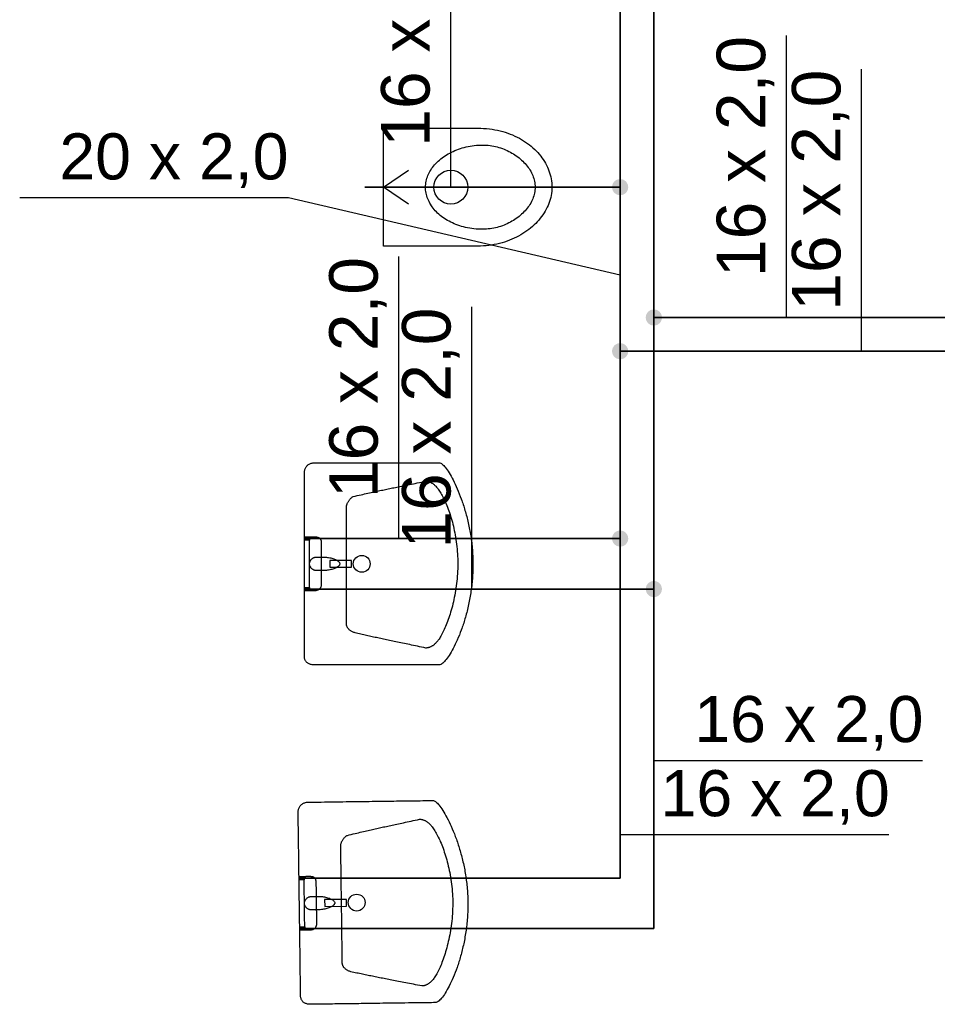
# Model space of a CAD drawing. Extents: x -69357 to 44456, y -75057 to 4617.
# Tile 18 of 23: x 39154 to 41876, y -48045 to -45123. Entities that reach past the tile are written whole.
import ezdxf
from ezdxf.lldxf.tags import DXFTag

# ---------------------------------------------------------------- set-up
doc = ezdxf.new("R2010")
doc.units = 0
doc.layers.add('IS_Ciepła_woda', color=1, linetype='DASHDOT', lineweight=35)
doc.layers.add('IS_Zimna_woda', color=5, linetype='SOLID', lineweight=35)
doc.layers.add('IS_Odbiorniki', color=18, linetype='SOLID')
doc.layers.add('IS_Opisy_działek_Wodociag', color=18, linetype='SOLID')
doc.styles.get("Standard").update_dxf_attribs({"font": 'arial.ttf'})
tags = doc.linetypes.add('DASHDOT', pattern=[20, 10, -5, 0, -5]).pattern_tags.tags
tags[10:11] = [DXFTag(74, 4), DXFTag(75, 0), DXFTag(340, '0'), DXFTag(46, 0.0), DXFTag(50, 0.0), DXFTag(44, 0.0), DXFTag(45, 0.0)]
tags[8:9] = [DXFTag(74, 4), DXFTag(75, 0), DXFTag(340, '0'), DXFTag(46, 0.0), DXFTag(50, 0.0), DXFTag(44, 0.0), DXFTag(45, 0.0)]
tags[6:7] = [DXFTag(74, 4), DXFTag(75, 0), DXFTag(340, '0'), DXFTag(46, 0.0), DXFTag(50, 0.0), DXFTag(44, 0.0), DXFTag(45, 0.0)]
tags[4:5] = [DXFTag(74, 4), DXFTag(75, 0), DXFTag(340, '0'), DXFTag(46, 0.0), DXFTag(50, 0.0), DXFTag(44, 0.0), DXFTag(45, 0.0)]
tags = doc.linetypes.add('SOLID', pattern=[10, 10, 0]).pattern_tags.tags
tags[6:7] = [DXFTag(74, 4), DXFTag(75, 0), DXFTag(340, '0'), DXFTag(46, 0.0), DXFTag(50, 0.0), DXFTag(44, 0.0), DXFTag(45, 0.0)]
tags[4:5] = [DXFTag(74, 4), DXFTag(75, 0), DXFTag(340, '0'), DXFTag(46, 0.0), DXFTag(50, 0.0), DXFTag(44, 0.0), DXFTag(45, 0.0)]

msp = doc.modelspace()

# ---------------------------------------------------------------- hatches: boundary and pattern name
at = {"layer": 'IS_Ciepła_woda'}
h = msp.add_hatch(color=5, dxfattribs=at)
edge = h.paths.add_edge_path()
edge.add_arc((40935, -46662.6), 24, 0, 360)
at = {"layer": 'IS_Opisy_działek_Wodociag'}
h = msp.add_hatch(color=5, dxfattribs=at)
edge = h.paths.add_edge_path()
edge.add_arc((40935, -45619.6), 24, 0, 360)
h = msp.add_hatch(color=1, dxfattribs=at)
edge = h.paths.add_edge_path()
edge.add_arc((41035, -46006.5), 24, 0, 360)
h = msp.add_hatch(color=5, dxfattribs=at)
edge = h.paths.add_edge_path()
edge.add_arc((40935, -46106.5), 24, 0, 360)
h = msp.add_hatch(color=1, dxfattribs=at)
edge = h.paths.add_edge_path()
edge.add_arc((41035, -46812.6), 24, 0, 360)

# ---------------------------------------------------------------- linework, layer by layer
at = {"layer": 'IS_Ciepła_woda', "ltscale": 10}
for p, q in [((41035, -43869.7), (41035, -46006.5)), ((41035, -46006.5), (43121, -46006.5)), ((41035, -46006.5), (41035, -46812.6)), ((39998.4, -46812.6), (41035, -46812.6)), ((41035, -46812.6), (41035, -47820.5)), ((41035, -47820.5), (39984.4, -47820.5))]:
    msp.add_line(p, q, dxfattribs=at)
at = {"layer": 'IS_Odbiorniki', "ltscale": 10}
for p, q in [((40232.6, -45619.6), (40307.6, -45569.6)), ((40182.6, -45619.6), (40232.6, -45619.6)), ((40307.6, -45669.6), (40232.6, -45619.6)), ((40332.6, -45619.6), (40307.6, -45619.6)), ((39998.4, -46667.6), (39998.4, -46657.6)), ((39998.4, -46657.6), (40013.4, -46657.6)), ((40013.4, -46667.6), (39998.4, -46667.6)), ((40013.4, -46657.6), (40013.4, -46667.6)), ((40013.4, -46667.6), (40013.4, -46667.6)), ((40138.4, -46727.6), (40073.4, -46727.6)), ((40073.4, -46727.6), (40073.4, -46747.6)), ((40138.4, -46747.6), (40138.4, -46727.6)), ((40073.4, -46747.6), (40138.4, -46747.6)), ((40138.4, -46747.6), (40138.4, -46747.6)), ((39998.4, -46817.6), (39998.4, -46807.6)), ((39998.4, -46807.6), (40013.4, -46807.6)), ((40013.4, -46817.6), (39998.4, -46817.6)), ((40013.4, -46807.6), (40013.4, -46817.6)), ((40013.4, -46817.6), (40013.4, -46817.6)), ((39982.3, -47665.5), (39997.3, -47665.3)), ((39982.5, -47675.5), (39982.3, -47665.5)), ((39997.3, -47665.3), (39997.5, -47675.3)), ((39997.5, -47675.3), (39982.5, -47675.5)), ((39997.5, -47675.3), (39997.5, -47675.3)), ((40123.2, -47733.6), (40058.3, -47734.5)), ((40058.3, -47734.5), (40058.5, -47754.5)), ((40058.5, -47754.5), (40123.5, -47753.6)), ((40123.5, -47753.6), (40123.2, -47733.6)), ((40123.5, -47753.6), (40123.5, -47753.6)), ((39984.3, -47815.5), (39999.3, -47815.3)), ((39984.5, -47825.5), (39984.3, -47815.5)), ((39999.5, -47825.3), (39984.5, -47825.5)), ((39999.3, -47815.3), (39999.5, -47825.3)), ((39999.5, -47825.3), (39999.5, -47825.3))]:
    msp.add_line(p, q, dxfattribs=at)
for centre, major_axis in [((40432.6, -45619.6), (50.1, 0)), ((40168.4, -46737.6), (25, 0)), ((40153.4, -47743.2), (25, 0))]:
    msp.add_ellipse(centre, major_axis=major_axis, ratio=1, dxfattribs=at)
for points, knots in [([(40232.6, -45444.6), (40255, -45444.6), (40295.3, -45444.6), (40349.3, -45444.6), (40391.2, -45444.6), (40422.8, -45444.6), (40446, -45444.6), (40462.8, -45444.6), (40474.8, -45444.6), (40484.1, -45444.6), (40492.6, -45444.6), (40501.9, -45444.6), (40508.7, -45444.6), (40512.6, -45444.6)], [0, 0, 0, 0, 67.377911, 120.758828, 162.013524, 193.012772, 215.627348, 231.728024, 243.185575, 251.870774, 259.654395, 268.407213, 280, 280, 280, 280]), ([(40232.6, -45794.6), (40232.6, -45780.4), (40232.6, -45754), (40232.6, -45717.1), (40232.6, -45685.1), (40232.6, -45656.7), (40232.6, -45630.5), (40232.6, -45605.1), (40232.6, -45579.1), (40232.6, -45551.2), (40232.6, -45520), (40232.6, -45484.1), (40232.6, -45458.4), (40232.6, -45444.6)], [0, 0, 0, 0, 42.749812, 79.18858, 110.69121, 138.632607, 164.387678, 189.33133, 214.838467, 242.283997, 273.042825, 308.489857, 350, 350, 350, 350]), ([(40512.6, -45444.6), (40524.1, -45444.6), (40546.5, -45445.9), (40578.9, -45451.8), (40608.8, -45461.2), (40636.1, -45473.7), (40660.4, -45489), (40681.7, -45506.8), (40699.6, -45526.6), (40714, -45548.2), (40724.5, -45571.1), (40731.1, -45595.1), (40732.6, -45611.4), (40732.6, -45619.6)], [0, 0, 0, 0, 34.48607, 67.23853, 98.467431, 128.343562, 157.006402, 184.575817, 211.16743, 236.911467, 261.974495, 286.582571, 311.042536, 311.042536, 311.042536, 311.042536]), ([(40357.6, -45619.6), (40357.6, -45613.7), (40358.8, -45601.8), (40364.2, -45584.6), (40372.9, -45568.2), (40384.5, -45552.8), (40398.8, -45538.7), (40415.6, -45526.1), (40434.6, -45515.2), (40455.6, -45506.4), (40478.3, -45499.7), (40502.5, -45495.5), (40519.1, -45494.6), (40527.6, -45494.6)], [0, 0, 0, 0, 17.65585, 35.522818, 53.93148, 73.088506, 93.103911, 114.021371, 135.845382, 158.563675, 182.165373, 206.655844, 232.068933, 232.068933, 232.068933, 232.068933]), ([(40527.6, -45494.6), (40534.8, -45494.6), (40549.2, -45495.6), (40570.3, -45499.8), (40590.6, -45506.4), (40609.6, -45515.3), (40627.1, -45526.2), (40642.8, -45538.8), (40656.4, -45552.9), (40667.6, -45568.2), (40676, -45584.6), (40681.3, -45601.9), (40682.6, -45613.7), (40682.6, -45619.6)], [0, 0, 0, 0, 21.689896, 43.17725, 64.443762, 85.422372, 106.017546, 126.126016, 145.65919, 164.569117, 182.879749, 200.723523, 218.378216, 218.378216, 218.378216, 218.378216]), ([(40527.6, -45744.6), (40518.7, -45744.6), (40501.5, -45743.7), (40476.5, -45739.5), (40453.5, -45732.9), (40432.4, -45724), (40413.6, -45713.1), (40397.1, -45700.5), (40383.2, -45686.4), (40372.1, -45671), (40363.8, -45654.6), (40358.7, -45637.3), (40357.6, -45625.5), (40357.6, -45619.6)], [0, 0, 0, 0, 26.538312, 51.717566, 75.643836, 98.403624, 120.071454, 140.720088, 160.433656, 179.32381, 197.548417, 215.330845, 232.975446, 232.975446, 232.975446, 232.975446]), ([(40732.6, -45619.6), (40732.6, -45627.8), (40731, -45644.2), (40724.1, -45668.1), (40713.1, -45691.1), (40698.3, -45712.6), (40680, -45732.4), (40658.4, -45750.1), (40633.9, -45765.4), (40606.7, -45778), (40577.2, -45787.4), (40545.5, -45793.3), (40523.7, -45794.6), (40512.6, -45794.6)], [0, 0, 0, 0, 24.47033, 49.156604, 74.391379, 100.387302, 127.26732, 155.096669, 183.912145, 213.747359, 244.653998, 276.719419, 310.080572, 310.080572, 310.080572, 310.080572]), ([(40682.6, -45619.6), (40682.6, -45625.5), (40681.3, -45637.3), (40676, -45654.6), (40667.6, -45671), (40656.4, -45686.3), (40642.8, -45700.4), (40627.1, -45713), (40609.6, -45723.9), (40590.6, -45732.8), (40570.3, -45739.4), (40549.2, -45743.6), (40534.8, -45744.6), (40527.6, -45744.6)], [0, 0, 0, 0, 17.654693, 35.498466, 53.809099, 72.719026, 92.2522, 112.360669, 132.955844, 153.934453, 175.200966, 196.68832, 218.378216, 218.378216, 218.378216, 218.378216]), ([(40512.6, -45794.6), (40512.5, -45794.6), (40511.9, -45794.6), (40510, -45794.6), (40505.6, -45794.6), (40497.4, -45794.6), (40484.2, -45794.6), (40464.6, -45794.6), (40437.5, -45794.6), (40401.5, -45794.6), (40355.4, -45794.6), (40298, -45794.6), (40255.8, -45794.6), (40232.6, -45794.6)], [0, 0, 0, 0, 0.210368, 1.682945, 5.67994, 13.463561, 26.296018, 45.439519, 72.156273, 107.70849, 153.358377, 210.368144, 280, 280, 280, 280]), ([(39998.4, -46467.6), (39998.4, -46466.2), (39998.6, -46463.5), (39999.3, -46459.5), (40000.6, -46455.6), (40002.3, -46451.9), (40004.6, -46448.5), (40007.3, -46445.4), (40010.5, -46442.7), (40014.3, -46440.5), (40018.6, -46438.9), (40023.3, -46437.8), (40026.7, -46437.6), (40028.4, -46437.6)], [0, 0, 0, 0, 4.087166, 8.167553, 12.237717, 16.300948, 20.370676, 24.473659, 28.652462, 32.966514, 37.491164, 42.314658, 47.533744, 47.533744, 47.533744, 47.533744]), ([(40028.4, -46437.6), (40041.4, -46437.6), (40066.8, -46437.6), (40104.3, -46437.6), (40140.5, -46437.6), (40175.6, -46437.6), (40209.6, -46437.6), (40242.7, -46437.6), (40275, -46437.6), (40306.6, -46437.6), (40337.6, -46437.6), (40368.2, -46437.6), (40388.4, -46437.6), (40398.4, -46437.6)], [0, 0, 0, 0, 38.820436, 76.265965, 112.449286, 147.483095, 181.48009, 214.552968, 246.814425, 278.37716, 309.353869, 339.85725, 370, 370, 370, 370]), ([(40398.4, -46437.6), (40401.3, -46437.6), (40408.4, -46441.9), (40417.6, -46452.3), (40428.7, -46468.5), (40440.4, -46489.8), (40452.5, -46515.8), (40464.3, -46546), (40475.3, -46579.6), (40484.8, -46616.3), (40492.3, -46655.2), (40497.2, -46695.9), (40498.4, -46723.6), (40498.4, -46737.6)], [0, 0, 0, 0, 8.69653, 22.807466, 42.395787, 66.951831, 95.843953, 128.414511, 164.013088, 202.014852, 241.835972, 282.950479, 324.911007, 324.911007, 324.911007, 324.911007]), ([(39998.4, -47012.6), (39998.4, -46993.3), (39998.4, -46957.5), (39998.4, -46907.1), (39998.4, -46862.7), (39998.4, -46822.2), (39998.4, -46783.4), (39998.4, -46744.1), (39998.4, -46702), (39998.4, -46655.1), (39998.4, -46601.1), (39998.4, -46537.8), (39998.4, -46492.3), (39998.4, -46467.6)], [0, 0, 0, 0, 57.885049, 107.543201, 151.160781, 190.924117, 229.019534, 267.633358, 308.951916, 355.161533, 408.448535, 470.999249, 545, 545, 545, 545]), ([(40143.4, -46537.6), (40151.1, -46535.9), (40165.6, -46532.7), (40186.3, -46528.1), (40204.9, -46524.1), (40222.3, -46520.3), (40239, -46516.8), (40255.6, -46513.3), (40272.7, -46509.8), (40291.1, -46506.1), (40311.3, -46502), (40333.9, -46497.5), (40349.9, -46494.3), (40358.4, -46492.6)], [0, 0, 0, 0, 23.597915, 44.533547, 63.452395, 80.999999, 97.82194, 114.56381, 131.871182, 150.389576, 170.764456, 193.641236, 219.665302, 219.665302, 219.665302, 219.665302]), ([(40358.4, -46492.6), (40359.3, -46492.6), (40361.2, -46492.7), (40363.9, -46493.1), (40366.6, -46493.7), (40369.4, -46494.6), (40372.1, -46495.7), (40374.8, -46497), (40377.6, -46498.7), (40380.3, -46500.5), (40383, -46502.6), (40385.8, -46505), (40387.5, -46506.7), (40388.4, -46507.6)], [0, 0, 0, 0, 2.730089, 5.482602, 8.279423, 11.141422, 14.088083, 17.137266, 20.305101, 23.605975, 27.052613, 30.656194, 34.426501, 34.426501, 34.426501, 34.426501]), ([(40388.4, -46507.6), (40391, -46510.2), (40396.3, -46516.8), (40403.9, -46528.5), (40411.6, -46543.2), (40419.5, -46560.6), (40427.1, -46580.5), (40434.2, -46602.5), (40440.5, -46626.6), (40445.9, -46652.4), (40450.1, -46679.7), (40452.8, -46708.3), (40453.4, -46727.7), (40453.4, -46737.6)], [0, 0, 0, 0, 11.11601, 25.121836, 41.816102, 60.957078, 82.291121, 105.564976, 130.532717, 156.960817, 184.632733, 213.353643, 242.955681, 242.955681, 242.955681, 242.955681]), ([(40123.4, -46567.6), (40123.4, -46566.6), (40123.6, -46564.7), (40124.3, -46561.7), (40125.4, -46558.5), (40126.9, -46555.4), (40128.7, -46552.2), (40130.7, -46549.2), (40132.9, -46546.3), (40135.4, -46543.6), (40138, -46541.2), (40140.6, -46539.2), (40142.5, -46538.1), (40143.4, -46537.6)], [0, 0, 0, 0, 2.850128, 5.948498, 9.267958, 12.764317, 16.383877, 20.067987, 23.756116, 27.388356, 30.908007, 34.26493, 37.420569, 37.420569, 37.420569, 37.420569]), ([(40123.4, -46917.6), (40123.4, -46907), (40123.4, -46885.7), (40123.4, -46853.5), (40123.4, -46820.9), (40123.4, -46788.1), (40123.4, -46755.3), (40123.4, -46722.6), (40123.4, -46690.3), (40123.4, -46658.5), (40123.4, -46627.4), (40123.4, -46597.2), (40123.4, -46577.3), (40123.4, -46567.6)], [0, 0, 0, 0, 31.705485, 63.974455, 96.626597, 129.481593, 162.359128, 195.078888, 227.460556, 259.323817, 290.488355, 320.773854, 350, 350, 350, 350]), ([(40013.4, -46817.6), (40013.4, -46814), (40013.4, -46806), (40013.4, -46793.1), (40013.4, -46778.5), (40013.4, -46762.6), (40013.4, -46746), (40013.4, -46729.2), (40013.4, -46712.6), (40013.4, -46696.7), (40013.4, -46682.1), (40013.4, -46669.2), (40013.4, -46661.2), (40013.4, -46657.6)], [0, 0, 0, 0, 10.826446, 23.884298, 38.677686, 54.710744, 71.487603, 88.512397, 105.289256, 121.322314, 136.115702, 149.173554, 160, 160, 160, 160]), ([(40013.4, -46657.6), (40013.5, -46657.6), (40013.6, -46657.6), (40014, -46657.6), (40014.6, -46657.6), (40015.5, -46657.6), (40016.6, -46657.6), (40018, -46657.6), (40019.6, -46657.6), (40021.4, -46657.6), (40023.5, -46657.6), (40025.9, -46657.6), (40027.6, -46657.6), (40028.4, -46657.6)], [0, 0, 0, 0, 0.123967, 0.495868, 1.115702, 1.983471, 3.099174, 4.46281, 6.07438, 7.933884, 10.041322, 12.396694, 15, 15, 15, 15]), ([(40028.4, -46657.6), (40029.7, -46657.6), (40032.1, -46657.7), (40035.5, -46658), (40038.5, -46658.7), (40041, -46659.7), (40043.2, -46661.1), (40044.9, -46662.8), (40046.3, -46665), (40047.3, -46667.5), (40048, -46670.5), (40048.4, -46673.9), (40048.4, -46676.3), (40048.4, -46677.6)], [0, 0, 0, 0, 3.848852, 7.245675, 10.248915, 12.93879, 15.422962, 17.834881, 20.319053, 23.008928, 26.012168, 29.408991, 33.257843, 33.257843, 33.257843, 33.257843]), ([(40048.4, -46677.6), (40048.4, -46680.6), (40048.4, -46686.9), (40048.4, -46696.9), (40048.4, -46707.8), (40048.4, -46719.5), (40048.4, -46731.5), (40048.4, -46743.7), (40048.4, -46755.7), (40048.4, -46767.4), (40048.4, -46778.3), (40048.4, -46788.3), (40048.4, -46794.6), (40048.4, -46797.6)], [0, 0, 0, 0, 8.880541, 18.978212, 30.022539, 41.74305, 53.869271, 66.130729, 78.25695, 89.977461, 101.021788, 111.119459, 120, 120, 120, 120]), ([(40013.4, -46737.6), (40013.4, -46736.7), (40013.6, -46734.9), (40014.3, -46732.2), (40015.4, -46729.6), (40016.9, -46727.1), (40018.6, -46724.9), (40020.7, -46722.8), (40023, -46721), (40025.4, -46719.6), (40028, -46718.5), (40030.7, -46717.8), (40032.5, -46717.6), (40033.4, -46717.6)], [0, 0, 0, 0, 2.730365, 5.492916, 8.300583, 11.150751, 14.030355, 16.920408, 19.800013, 22.650181, 25.457847, 28.220398, 30.950763, 30.950763, 30.950763, 30.950763]), ([(40033.4, -46717.6), (40033.9, -46717.6), (40034.8, -46717.6), (40036.2, -46717.6), (40037.6, -46717.6), (40039.2, -46717.6), (40040.8, -46717.6), (40042.5, -46717.6), (40044.3, -46717.6), (40046.3, -46717.6), (40048.5, -46717.6), (40050.9, -46717.6), (40052.6, -46717.6), (40053.4, -46717.6)], [0, 0, 0, 0, 1.367393, 2.757325, 4.192337, 5.694966, 7.287754, 8.993238, 10.833959, 12.832457, 15.01127, 17.392938, 20, 20, 20, 20]), ([(40053.4, -46717.6), (40055.7, -46717.6), (40060.2, -46717.8), (40066.9, -46718.5), (40073.3, -46719.5), (40079.4, -46721), (40085.1, -46722.7), (40090.2, -46724.8), (40094.6, -46727), (40098.3, -46729.4), (40101.1, -46732), (40102.9, -46734.7), (40103.4, -46736.7), (40103.4, -46737.6)], [0, 0, 0, 0, 6.803648, 13.52598, 20.079737, 26.374038, 32.317128, 37.819625, 42.799341, 47.189881, 50.958164, 54.142499, 56.927881, 56.927881, 56.927881, 56.927881]), ([(40033.4, -46757.6), (40032.5, -46757.6), (40030.7, -46757.4), (40028, -46756.7), (40025.4, -46755.6), (40023, -46754.2), (40020.7, -46752.4), (40018.6, -46750.3), (40016.9, -46748.1), (40015.4, -46745.6), (40014.3, -46743), (40013.6, -46740.3), (40013.4, -46738.5), (40013.4, -46737.6)], [0, 0, 0, 0, 2.730365, 5.492916, 8.300583, 11.150751, 14.030355, 16.920408, 19.800013, 22.650181, 25.457847, 28.220398, 30.950763, 30.950763, 30.950763, 30.950763]), ([(40053.4, -46757.6), (40052.9, -46757.6), (40051.9, -46757.6), (40050.2, -46757.6), (40048.4, -46757.6), (40046.4, -46757.6), (40044.4, -46757.6), (40042.4, -46757.6), (40040.4, -46757.6), (40038.5, -46757.6), (40036.6, -46757.6), (40035, -46757.6), (40033.9, -46757.6), (40033.4, -46757.6)], [0, 0, 0, 0, 1.48009, 3.163035, 5.003757, 6.957175, 8.978212, 11.021788, 13.042825, 14.996243, 16.836965, 18.51991, 20, 20, 20, 20]), ([(40103.4, -46737.6), (40103.4, -46738.5), (40102.9, -46740.5), (40101.1, -46743.2), (40098.3, -46745.8), (40094.6, -46748.2), (40090.2, -46750.4), (40085.1, -46752.5), (40079.4, -46754.2), (40073.3, -46755.7), (40066.9, -46756.7), (40060.2, -46757.4), (40055.7, -46757.6), (40053.4, -46757.6)], [0, 0, 0, 0, 2.785382, 5.969717, 9.738, 14.12854, 19.108256, 24.610753, 30.553843, 36.848144, 43.401901, 50.124233, 56.927881, 56.927881, 56.927881, 56.927881]), ([(40453.4, -46737.6), (40453.4, -46747.5), (40452.8, -46767.1), (40450.1, -46796), (40445.9, -46823.7), (40440.5, -46850.1), (40434.2, -46874.8), (40427, -46897.6), (40419.5, -46918.1), (40411.7, -46936), (40403.9, -46951.2), (40396.4, -46963.3), (40391.1, -46970), (40388.4, -46972.6)], [0, 0, 0, 0, 29.718432, 58.757268, 86.900903, 113.90655, 139.510248, 163.432086, 185.381138, 205.060926, 222.177079, 236.451519, 247.656957, 247.656957, 247.656957, 247.656957]), ([(40498.4, -46737.6), (40498.4, -46752.3), (40497.3, -46781.3), (40492.3, -46823.4), (40484.8, -46863.1), (40475.3, -46899.9), (40464.4, -46933.2), (40452.6, -46962.7), (40440.5, -46988), (40428.7, -47008.4), (40417.6, -47023.8), (40408.3, -47033.6), (40401.3, -47037.6), (40398.4, -47037.6)], [0, 0, 0, 0, 44.212578, 86.714813, 127.200173, 165.289213, 200.545007, 232.487153, 260.605867, 284.379847, 303.309117, 317.00778, 325.616238, 325.616238, 325.616238, 325.616238]), ([(40028.4, -46817.6), (40027.6, -46817.6), (40025.9, -46817.6), (40023.5, -46817.6), (40021.4, -46817.6), (40019.6, -46817.6), (40018, -46817.6), (40016.6, -46817.6), (40015.5, -46817.6), (40014.6, -46817.6), (40014, -46817.6), (40013.6, -46817.6), (40013.5, -46817.6), (40013.4, -46817.6)], [0, 0, 0, 0, 2.603306, 4.958678, 7.066116, 8.92562, 10.53719, 11.900826, 13.016529, 13.884298, 14.504132, 14.876033, 15, 15, 15, 15]), ([(40048.4, -46797.6), (40048.4, -46798.5), (40048.3, -46800.3), (40048, -46803), (40047.3, -46805.6), (40046.3, -46808.1), (40044.9, -46810.3), (40043.2, -46812.4), (40041.1, -46814.2), (40038.5, -46815.7), (40035.6, -46816.8), (40032.1, -46817.5), (40029.7, -46817.6), (40028.4, -46817.6)], [0, 0, 0, 0, 2.722757, 5.426916, 8.102272, 10.750398, 13.387984, 16.049728, 18.789505, 21.678503, 24.800187, 28.243676, 32.097914, 32.097914, 32.097914, 32.097914]), ([(40148.4, -46942.6), (40147.1, -46942.2), (40144.5, -46941.2), (40140.8, -46939.5), (40137.4, -46937.6), (40134.3, -46935.5), (40131.5, -46933.2), (40129.1, -46930.8), (40127.1, -46928.3), (40125.5, -46925.8), (40124.3, -46923.1), (40123.6, -46920.4), (40123.4, -46918.5), (40123.4, -46917.6)], [0, 0, 0, 0, 4.23186, 8.300967, 12.201488, 15.928438, 19.478672, 22.852172, 26.053677, 29.094753, 31.996253, 34.790907, 37.525347, 37.525347, 37.525347, 37.525347]), ([(40358.4, -46987.6), (40350.1, -46985.9), (40334.2, -46982.5), (40311.3, -46977.7), (40290, -46973.3), (40270.1, -46969.1), (40251.4, -46965.2), (40233.6, -46961.4), (40216.4, -46957.7), (40199.5, -46954.1), (40182.7, -46950.4), (40165.7, -46946.6), (40154.2, -46943.9), (40148.4, -46942.6)], [0, 0, 0, 0, 25.380617, 48.754154, 70.399207, 90.594363, 109.618218, 127.749393, 145.266562, 162.448468, 179.573941, 196.921895, 214.771316, 214.771316, 214.771316, 214.771316]), ([(40388.4, -46972.6), (40387.5, -46973.5), (40385.8, -46975.2), (40383, -46977.6), (40380.3, -46979.7), (40377.6, -46981.5), (40374.8, -46983.2), (40372.1, -46984.5), (40369.4, -46985.6), (40366.6, -46986.5), (40363.9, -46987.1), (40361.2, -46987.5), (40359.3, -46987.6), (40358.4, -46987.6)], [0, 0, 0, 0, 3.770307, 7.373888, 10.820526, 14.1214, 17.289235, 20.338418, 23.285079, 26.147078, 28.9439, 31.696412, 34.426501, 34.426501, 34.426501, 34.426501]), ([(40028.4, -47037.6), (40026.7, -47037.6), (40023.4, -47037.5), (40018.6, -47036.8), (40014.4, -47035.6), (40010.6, -47034), (40007.3, -47032), (40004.6, -47029.6), (40002.3, -47026.8), (40000.6, -47023.7), (39999.3, -47020.2), (39998.6, -47016.5), (39998.4, -47013.9), (39998.4, -47012.6)], [0, 0, 0, 0, 5.212334, 9.977407, 14.351203, 18.398421, 22.192846, 25.816141, 29.3545, 32.893434, 36.512099, 40.278977, 44.24991, 44.24991, 44.24991, 44.24991]), ([(40398.4, -47037.6), (40382.5, -47037.6), (40352.2, -47037.6), (40308.9, -47037.6), (40269.8, -47037.6), (40234.2, -47037.6), (40201.4, -47037.6), (40170.9, -47037.6), (40141.8, -47037.6), (40113.6, -47037.6), (40085.7, -47037.6), (40057.3, -47037.6), (40038.2, -47037.6), (40028.4, -47037.6)], [0, 0, 0, 0, 47.836213, 90.871525, 129.759579, 165.15402, 197.70849, 228.076634, 256.912096, 284.86852, 312.599549, 340.758828, 370, 370, 370, 370]), ([(39979.8, -47475.5), (39979.7, -47474.2), (39979.9, -47471.5), (39980.6, -47467.4), (39981.8, -47463.5), (39983.4, -47459.8), (39985.6, -47456.3), (39988.3, -47453.2), (39991.6, -47450.5), (39995.3, -47448.2), (39999.5, -47446.5), (40004.3, -47445.4), (40007.6, -47445.2), (40009.4, -47445.1)], [0, 0, 0, 0, 4.087166, 8.167553, 12.237717, 16.300948, 20.370676, 24.473659, 28.652462, 32.966514, 37.491164, 42.314658, 47.533744, 47.533744, 47.533744, 47.533744]), ([(40009.4, -47445.1), (40022.3, -47445), (40047.7, -47444.6), (40085.2, -47444.1), (40121.4, -47443.6), (40156.5, -47443.2), (40190.5, -47442.7), (40223.6, -47442.3), (40255.9, -47441.8), (40287.5, -47441.4), (40318.5, -47441), (40349.1, -47440.6), (40369.3, -47440.3), (40379.3, -47440.2)], [0, 0, 0, 0, 38.820436, 76.265965, 112.449286, 147.483095, 181.48009, 214.552968, 246.814425, 278.37716, 309.353869, 339.85725, 370, 370, 370, 370]), ([(40379.3, -47440.2), (40382.2, -47440.1), (40389.3, -47444.4), (40398.7, -47454.6), (40410, -47470.6), (40422, -47491.8), (40434.5, -47517.6), (40446.7, -47547.6), (40458.1, -47581.2), (40468.1, -47617.7), (40476.1, -47656.5), (40481.6, -47697.1), (40483.2, -47724.8), (40483.3, -47738.8)], [0, 0, 0, 0, 8.69653, 22.807466, 42.395787, 66.951831, 95.843953, 128.414511, 164.013088, 202.014852, 241.835972, 282.950479, 324.911007, 324.911007, 324.911007, 324.911007]), ([(39987.1, -48020.5), (39986.8, -48001.2), (39986.3, -47965.4), (39985.7, -47915), (39985.1, -47870.6), (39984.5, -47830.1), (39984, -47791.3), (39983.5, -47752), (39982.9, -47709.9), (39982.3, -47663), (39981.6, -47609), (39980.7, -47545.7), (39980.1, -47500.2), (39979.8, -47475.5)], [0, 0, 0, 0, 57.885049, 107.543201, 151.160781, 190.924117, 229.019534, 267.633358, 308.951916, 355.161533, 408.448535, 470.999249, 545, 545, 545, 545]), ([(40125.7, -47543.6), (40133.3, -47541.8), (40147.8, -47538.4), (40168.4, -47533.5), (40187, -47529.2), (40204.3, -47525.3), (40221, -47521.5), (40237.5, -47517.8), (40254.6, -47514.1), (40272.9, -47510.1), (40293.1, -47505.8), (40315.6, -47500.9), (40331.6, -47497.5), (40340.1, -47495.7)], [0, 0, 0, 0, 23.597915, 44.533547, 63.452395, 80.999999, 97.82194, 114.56381, 131.871182, 150.389576, 170.764456, 193.641236, 219.665302, 219.665302, 219.665302, 219.665302]), ([(40340.1, -47495.7), (40341, -47495.7), (40342.8, -47495.8), (40345.6, -47496.1), (40348.3, -47496.7), (40351, -47497.5), (40353.8, -47498.6), (40356.5, -47499.9), (40359.3, -47501.5), (40362.1, -47503.3), (40364.8, -47505.4), (40367.6, -47507.7), (40369.4, -47509.4), (40370.3, -47510.3)], [0, 0, 0, 0, 2.730089, 5.482602, 8.279423, 11.141422, 14.088083, 17.137266, 20.305101, 23.605975, 27.052613, 30.656194, 34.426501, 34.426501, 34.426501, 34.426501]), ([(40370.3, -47510.3), (40372.9, -47512.9), (40378.3, -47519.4), (40386, -47531), (40394, -47545.6), (40402, -47562.9), (40409.9, -47582.6), (40417.3, -47604.6), (40424, -47628.6), (40429.7, -47654.3), (40434.2, -47681.6), (40437.3, -47710.1), (40438.2, -47729.5), (40438.4, -47739.4)], [0, 0, 0, 0, 11.11601, 25.121836, 41.816102, 60.957078, 82.291121, 105.564976, 130.532717, 156.960817, 184.632733, 213.353643, 242.955681, 242.955681, 242.955681, 242.955681]), ([(40106.1, -47573.9), (40106.1, -47572.9), (40106.2, -47570.9), (40106.9, -47567.9), (40108, -47564.8), (40109.4, -47561.6), (40111.1, -47558.4), (40113.1, -47555.3), (40115.3, -47552.4), (40117.7, -47549.7), (40120.3, -47547.3), (40122.9, -47545.2), (40124.8, -47544.1), (40125.7, -47543.6)], [0, 0, 0, 0, 2.850128, 5.948498, 9.267958, 12.764317, 16.383877, 20.067987, 23.756116, 27.388356, 30.908007, 34.26493, 37.420569, 37.420569, 37.420569, 37.420569]), ([(40110.8, -47923.8), (40110.7, -47913.3), (40110.4, -47891.9), (40109.9, -47859.7), (40109.5, -47827.1), (40109.1, -47794.3), (40108.6, -47761.5), (40108.2, -47728.9), (40107.7, -47696.6), (40107.3, -47664.8), (40106.9, -47633.7), (40106.5, -47603.4), (40106.2, -47583.6), (40106.1, -47573.9)], [0, 0, 0, 0, 31.705485, 63.974455, 96.626597, 129.481593, 162.359128, 195.078888, 227.460556, 259.323817, 290.488355, 320.773854, 350, 350, 350, 350]), ([(39997.3, -47665.3), (39997.4, -47665.3), (39997.5, -47665.3), (39997.9, -47665.3), (39998.5, -47665.3), (39999.4, -47665.3), (40000.5, -47665.3), (40001.9, -47665.3), (40003.5, -47665.2), (40005.3, -47665.2), (40007.4, -47665.2), (40009.8, -47665.2), (40011.4, -47665.1), (40012.3, -47665.1)], [0, 0, 0, 0, 0.123967, 0.495868, 1.115702, 1.983471, 3.099174, 4.46281, 6.07438, 7.933884, 10.041322, 12.396694, 15, 15, 15, 15]), ([(39999.5, -47825.3), (39999.4, -47821.7), (39999.3, -47813.7), (39999.1, -47800.8), (39998.9, -47786.2), (39998.7, -47770.4), (39998.5, -47753.7), (39998.3, -47736.9), (39998.1, -47720.3), (39997.8, -47704.4), (39997.6, -47689.8), (39997.5, -47676.9), (39997.4, -47668.9), (39997.3, -47665.3)], [0, 0, 0, 0, 10.826446, 23.884298, 38.677686, 54.710744, 71.487603, 88.512397, 105.289256, 121.322314, 136.115702, 149.173554, 160, 160, 160, 160]), ([(40012.3, -47665.1), (40013.6, -47665.1), (40016, -47665.1), (40019.4, -47665.5), (40022.4, -47666.1), (40025, -47667.1), (40027.1, -47668.4), (40028.9, -47670.1), (40030.3, -47672.3), (40031.3, -47674.8), (40032, -47677.8), (40032.5, -47681.2), (40032.6, -47683.6), (40032.6, -47684.9)], [0, 0, 0, 0, 3.848852, 7.245675, 10.248915, 12.93879, 15.422962, 17.834881, 20.319053, 23.008928, 26.012168, 29.408991, 33.257843, 33.257843, 33.257843, 33.257843]), ([(40032.6, -47684.9), (40032.6, -47687.8), (40032.7, -47694.1), (40032.8, -47704.1), (40033, -47715.1), (40033.1, -47726.7), (40033.3, -47738.8), (40033.5, -47750.9), (40033.6, -47763), (40033.8, -47774.6), (40033.9, -47785.5), (40034.1, -47795.6), (40034.2, -47801.9), (40034.2, -47804.8)], [0, 0, 0, 0, 8.880541, 18.978212, 30.022539, 41.74305, 53.869271, 66.130729, 78.25695, 89.977461, 101.021788, 111.119459, 120, 120, 120, 120]), ([(39998.4, -47745.3), (39998.4, -47744.4), (39998.5, -47742.6), (39999.2, -47739.9), (40000.3, -47737.3), (40001.7, -47734.8), (40003.4, -47732.5), (40005.5, -47730.4), (40007.7, -47728.6), (40010.1, -47727.1), (40012.7, -47726), (40015.4, -47725.3), (40017.2, -47725.1), (40018.1, -47725)], [0, 0, 0, 0, 2.730365, 5.492916, 8.300583, 11.150751, 14.030355, 16.920408, 19.800013, 22.650181, 25.457847, 28.220398, 30.950763, 30.950763, 30.950763, 30.950763]), ([(40018.1, -47725), (40018.6, -47725), (40019.5, -47725), (40020.9, -47725), (40022.3, -47725), (40023.8, -47725), (40025.4, -47725), (40027.2, -47724.9), (40029, -47724.9), (40031, -47724.9), (40033.2, -47724.8), (40035.6, -47724.8), (40037.2, -47724.8), (40038.1, -47724.8)], [0, 0, 0, 0, 1.367393, 2.757325, 4.192337, 5.694966, 7.287754, 8.993238, 10.833959, 12.832457, 15.01127, 17.392938, 20, 20, 20, 20]), ([(40038.1, -47724.8), (40040.4, -47724.7), (40044.9, -47724.9), (40051.6, -47725.5), (40058, -47726.5), (40064.1, -47727.8), (40069.8, -47729.5), (40074.9, -47731.4), (40079.4, -47733.6), (40083.1, -47736), (40085.9, -47738.5), (40087.9, -47741.2), (40088.4, -47743.2), (40088.4, -47744.1)], [0, 0, 0, 0, 6.803648, 13.52598, 20.079737, 26.374038, 32.317128, 37.819625, 42.799341, 47.189881, 50.958164, 54.142499, 56.927881, 56.927881, 56.927881, 56.927881]), ([(40018.7, -47765), (40017.7, -47765.1), (40015.9, -47764.9), (40013.2, -47764.2), (40010.6, -47763.2), (40008.1, -47761.7), (40005.8, -47760), (40003.8, -47758), (40002, -47755.7), (40000.5, -47753.3), (39999.3, -47750.7), (39998.6, -47748.1), (39998.4, -47746.2), (39998.4, -47745.3)], [0, 0, 0, 0, 2.730365, 5.492916, 8.300583, 11.150751, 14.030355, 16.920408, 19.800013, 22.650181, 25.457847, 28.220398, 30.950763, 30.950763, 30.950763, 30.950763]), ([(40088.4, -47744.1), (40088.4, -47745), (40087.9, -47747), (40086.1, -47749.8), (40083.3, -47752.4), (40079.7, -47754.8), (40075.3, -47757.1), (40070.2, -47759.2), (40064.6, -47761), (40058.5, -47762.6), (40052.1, -47763.7), (40045.4, -47764.5), (40040.9, -47764.7), (40038.7, -47764.8)], [0, 0, 0, 0, 2.785382, 5.969717, 9.738, 14.12854, 19.108256, 24.610753, 30.553843, 36.848144, 43.401901, 50.124233, 56.927881, 56.927881, 56.927881, 56.927881]), ([(40438.4, -47739.4), (40438.5, -47749.3), (40438.1, -47768.9), (40435.8, -47797.8), (40432, -47825.6), (40427, -47852.1), (40420.9, -47876.9), (40414.1, -47899.7), (40406.8, -47920.3), (40399.3, -47938.4), (40391.7, -47953.7), (40384.3, -47965.8), (40379.1, -47972.6), (40376.5, -47975.3)], [0, 0, 0, 0, 29.718432, 58.757268, 86.900903, 113.90655, 139.510248, 163.432086, 185.381138, 205.060926, 222.177079, 236.451519, 247.656957, 247.656957, 247.656957, 247.656957]), ([(40483.3, -47738.8), (40483.5, -47753.5), (40482.8, -47782.5), (40478.4, -47824.7), (40471.4, -47864.5), (40462.4, -47901.4), (40451.9, -47934.9), (40440.5, -47964.5), (40428.8, -47989.9), (40417.3, -48010.5), (40406.4, -48026.1), (40397.2, -48036), (40390.3, -48040.1), (40387.4, -48040.1)], [0, 0, 0, 0, 44.212578, 86.714813, 127.200173, 165.289213, 200.545007, 232.487153, 260.605867, 284.379847, 303.309117, 317.00778, 325.616238, 325.616238, 325.616238, 325.616238]), ([(40038.7, -47764.8), (40038.2, -47764.8), (40037.1, -47764.8), (40035.4, -47764.8), (40033.6, -47764.8), (40031.7, -47764.9), (40029.7, -47764.9), (40027.6, -47764.9), (40025.6, -47765), (40023.7, -47765), (40021.9, -47765), (40020.2, -47765), (40019.2, -47765), (40018.7, -47765)], [0, 0, 0, 0, 1.48009, 3.163035, 5.003757, 6.957175, 8.978212, 11.021788, 13.042825, 14.996243, 16.836965, 18.51991, 20, 20, 20, 20]), ([(40034.2, -47804.8), (40034.2, -47805.7), (40034.1, -47807.6), (40033.8, -47810.2), (40033.1, -47812.8), (40032.2, -47815.3), (40030.8, -47817.6), (40029.2, -47819.7), (40027.1, -47821.5), (40024.5, -47823.1), (40021.6, -47824.2), (40018.2, -47824.9), (40015.7, -47825.1), (40014.5, -47825.1)], [0, 0, 0, 0, 2.722757, 5.426916, 8.102272, 10.750398, 13.387984, 16.049728, 18.789505, 21.678503, 24.800187, 28.243676, 32.097914, 32.097914, 32.097914, 32.097914]), ([(40014.5, -47825.1), (40013.6, -47825.1), (40011.9, -47825.1), (40009.6, -47825.2), (40007.5, -47825.2), (40005.6, -47825.2), (40004, -47825.2), (40002.6, -47825.3), (40001.5, -47825.3), (40000.7, -47825.3), (40000, -47825.3), (39999.7, -47825.3), (39999.5, -47825.3), (39999.5, -47825.3)], [0, 0, 0, 0, 2.603306, 4.958678, 7.066116, 8.92562, 10.53719, 11.900826, 13.016529, 13.884298, 14.504132, 14.876033, 15, 15, 15, 15]), ([(40136.1, -47948.5), (40134.8, -47948.1), (40132.2, -47947.1), (40128.5, -47945.5), (40125, -47943.6), (40121.9, -47941.6), (40119.1, -47939.3), (40116.7, -47937), (40114.6, -47934.5), (40113, -47931.9), (40111.8, -47929.3), (40111, -47926.6), (40110.8, -47924.7), (40110.8, -47923.8)], [0, 0, 0, 0, 4.23186, 8.300967, 12.201488, 15.928438, 19.478672, 22.852172, 26.053677, 29.094753, 31.996253, 34.790907, 37.525347, 37.525347, 37.525347, 37.525347]), ([(40346.7, -47990.7), (40338.4, -47989), (40322.5, -47985.9), (40299.4, -47981.4), (40278.1, -47977.2), (40258.2, -47973.4), (40239.4, -47969.7), (40221.5, -47966.2), (40204.3, -47962.7), (40187.3, -47959.3), (40170.5, -47955.8), (40153.4, -47952.2), (40141.9, -47949.7), (40136.1, -47948.5)], [0, 0, 0, 0, 25.380617, 48.754154, 70.399207, 90.594363, 109.618218, 127.749393, 145.266562, 162.448468, 179.573941, 196.921895, 214.771316, 214.771316, 214.771316, 214.771316]), ([(40376.5, -47975.3), (40375.6, -47976.2), (40373.9, -47977.9), (40371.2, -47980.3), (40368.5, -47982.4), (40365.8, -47984.3), (40363.1, -47986), (40360.4, -47987.4), (40357.6, -47988.6), (40354.9, -47989.5), (40352.2, -47990.1), (40349.5, -47990.5), (40347.6, -47990.6), (40346.7, -47990.7)], [0, 0, 0, 0, 3.770307, 7.373888, 10.820526, 14.1214, 17.289235, 20.338418, 23.285079, 26.147078, 28.9439, 31.696412, 34.426501, 34.426501, 34.426501, 34.426501]), ([(40017.4, -48045.1), (40015.7, -48045.1), (40012.3, -48045), (40007.6, -48044.4), (40003.3, -48043.3), (39999.5, -48041.7), (39996.3, -48039.8), (39993.5, -48037.4), (39991.2, -48034.6), (39989.4, -48031.5), (39988.1, -48028.1), (39987.3, -48024.4), (39987.1, -48021.8), (39987.1, -48020.5)], [0, 0, 0, 0, 5.212334, 9.977407, 14.351203, 18.398421, 22.192846, 25.816141, 29.3545, 32.893434, 36.512099, 40.278977, 44.24991, 44.24991, 44.24991, 44.24991]), ([(40387.4, -48040.1), (40371.4, -48040.3), (40341.2, -48040.7), (40297.9, -48041.3), (40258.8, -48041.8), (40223.2, -48042.3), (40190.4, -48042.8), (40159.8, -48043.2), (40130.8, -48043.6), (40102.6, -48043.9), (40074.7, -48044.3), (40046.3, -48044.7), (40027.2, -48045), (40017.4, -48045.1)], [0, 0, 0, 0, 47.836213, 90.871525, 129.759579, 165.15402, 197.70849, 228.076634, 256.912096, 284.86852, 312.599549, 340.758828, 370, 370, 370, 370])]:
    msp.add_open_spline(points, degree=3, knots=knots, dxfattribs=at)
at = {"layer": 'IS_Opisy_działek_Wodociag', "ltscale": 10}
for p, q in [((40432.5, -45619.6), (40432.5, -44782.1)), ((41428.1, -46006.5), (41428.1, -45169)), ((41651.4, -46106.5), (41651.4, -45269)), ((39951.1, -45650.8), (39153.6, -45650.8)), ((40935, -45880.8), (39951.1, -45650.8)), ((40278.6, -46662.6), (40278.6, -45825.1)), ((40494.6, -46812.6), (40494.6, -45975.1)), ((41035, -47321.1), (41832.5, -47321.1)), ((40935, -47541.1), (41732.5, -47541.1))]:
    msp.add_line(p, q, dxfattribs=at)
at = {"layer": 'IS_Zimna_woda', "ltscale": 10}
for p, q in [((40935, -43969.7), (40935, -45619.6)), ((40177.6, -45619.6), (40935, -45619.6)), ((40935, -45619.6), (40935, -46106.5)), ((40935, -46106.5), (42278.6, -46106.5)), ((40935, -46106.5), (40935, -46662.6)), ((39998.4, -46662.6), (40935, -46662.6)), ((40935, -46662.6), (40935, -47670.5)), ((40935, -47670.5), (39982.4, -47670.5))]:
    msp.add_line(p, q, dxfattribs=at)

# ---------------------------------------------------------------- texts
at = {"layer": 'IS_Opisy_działek_Wodociag', "ltscale": 10, "char_height": 144, "attachment_point": 7, "rotation": 90}
for insert in [(40396.5, -45499.6), (41392.1, -45886.5), (41615.4, -45986.5), (40242.6, -46542.6), (40458.6, -46692.6)]:
    msp.add_mtext('\\fArial|b0|i0;16 x 2,0', dxfattribs=dict(at, insert=insert))
at = {"layer": 'IS_Opisy_działek_Wodociag', "ltscale": 10, "char_height": 136.8}
for s, insert, attachment_point in [('\\fArial|b0|i0;20 x 2,0', (39951.1, -45622.1), 9), ('\\fArial|b0|i0;16 x 2,0', (41155, -47292.3), 7), ('\\fArial|b0|i0;16 x 2,0', (41055, -47512.3), 7)]:
    msp.add_mtext(s, dxfattribs=dict(at, insert=insert, attachment_point=attachment_point))

doc.saveas('drawing.dxf')
